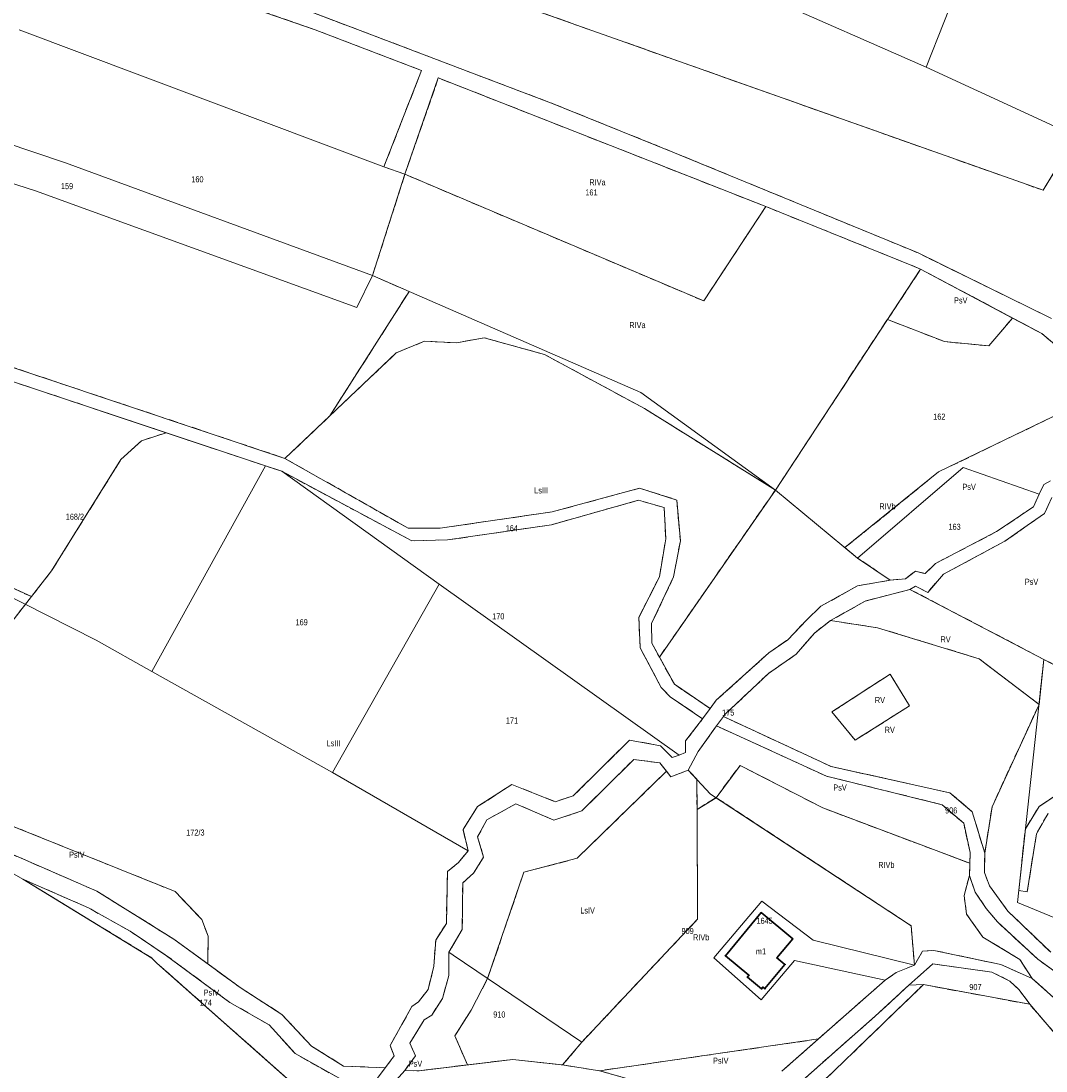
# Model space of a CAD drawing. Header units: metres. Extents: x 7496145 to 7500200, y 5498500 to 5502080.
# Tile 97 of 202: x 7496579 to 7496833, y 5501022 to 5501282. Entities that reach past the tile are written whole.
import ezdxf
from ezdxf.enums import TextEntityAlignment as Align

# ---------------------------------------------------------------- set-up
doc = ezdxf.new("R2010")
doc.units = ezdxf.units.M
doc.header["$MEASUREMENT"] = 0
for name, pattern in [('2.25_0.75', [3, 2.25, -0.75]), ('219-1000', [0]), ('egug-1000', [0])]:
    doc.linetypes.add(name, pattern=pattern)
doc.layers.get('0').update_dxf_attribs({"color": 2, "linetype": 'CONTINUOUS', "lineweight": 5})
for name, color, linetype in [('209-oznaczenie konturu klasyfikacyjnego', 7, 'CONTINUOUS'), ('211-numer działki ewidencyjnej', 7, 'CONTINUOUS'), ('217-kontur klasyfikacyjny', 7, 'CONTINUOUS'), ('218-kontur użytku gruntowego', 7, 'CONTINUOUS'), ('219-działka ewidencyjna', 7, 'CONTINUOUS'), ('312-budynek ewidencyjny', 7, 'CONTINUOUS'), ('312-oznaczenie budynku ewidencyjnego', 7, 'CONTINUOUS'), ('312-oznaczenie budynku ewidencyjnego-Atr117', 7, 'CONTINUOUS'), ('Punkt budynku', 7, 'CONTINUOUS')]:
    doc.layers.add(name, color=color, linetype=linetype)
doc.styles.get("Standard").update_dxf_attribs({"font": 'Working1250', "width": 0.75})

# ---------------------------------------------------------------- blocks, each defined once
blk = doc.blocks.new('PUNKTBUD')
at = {"color": 0}
blk.add_circle((0, 0), 0.09, dxfattribs=at)

msp = doc.modelspace()

# ---------------------------------------------------------------- linework, layer by layer
at = {"layer": '217-kontur klasyfikacyjny', "color": 3, "linetype": '2.25_0.75', "lineweight": 18, "flags": 128}
for points in [[(7496488.26, 5501361.67), (7496832.02, 5501239.92)], [(7496652.02, 5501279.63), (7496620.2, 5501290.68)], [(7496646, 5501285.94), (7496710.86, 5501261.31)], [(7496678.28, 5501269.53), (7496652.02, 5501279.63)], [(7496668.99, 5501245.73), (7496678.28, 5501269.53)], [(7496682.44, 5501267.72), (7496674.17, 5501243.89)], [(7496763.42, 5501235.9), (7496682.44, 5501267.72)], [(7496710.86, 5501261.31), (7496740.41, 5501249.39)], [(7496832.02, 5501239.92), (7496840.06, 5501253.33)], [(7496740.41, 5501249.39), (7496801.14, 5501224.41)], [(7496674.17, 5501243.89), (7496668.99, 5501245.73)], [(7496666.18, 5501218.83), (7496674.17, 5501243.89)], [(7496748.07, 5501212.56), (7496674.17, 5501243.89)], [(7496763.42, 5501235.9), (7496748.07, 5501212.56)], [(7496799.56, 5501221.34), (7496763.42, 5501235.9)], [(7496801.14, 5501224.41), (7496834.04, 5501208.22)], [(7496793.5, 5501207.92), (7496801.72, 5501220.43)], [(7496801.72, 5501220.43), (7496799.56, 5501221.34)], [(7496824.44, 5501208.33), (7496801.72, 5501220.43)], [(7496675.23, 5501214.88), (7496666.18, 5501218.83)], [(7496655.62, 5501184.14), (7496675.23, 5501214.88)], [(7496765.79, 5501165.77), (7496793.5, 5501207.92)], [(7496807.63, 5501202.49), (7496793.5, 5501207.92)], [(7496824.44, 5501208.33), (7496818.58, 5501201.43)], [(7496831.69, 5501204.47), (7496824.44, 5501208.33)], [(7496693.8, 5501203.43), (7496686.94, 5501202.18)], [(7496708.71, 5501199.29), (7496693.8, 5501203.43)], [(7496843.88, 5501194.16), (7496831.69, 5501204.47)], [(7496679.01, 5501202.59), (7496672.05, 5501199.72)], [(7496686.94, 5501202.18), (7496679.01, 5501202.59)], [(7496818.58, 5501201.43), (7496807.63, 5501202.49)], [(7496582.6, 5501190.81), (7496557.88, 5501198.94)], [(7496564.64, 5501200.32), (7496644.51, 5501173.61)], [(7496672.05, 5501199.72), (7496655.62, 5501184.14)], [(7496733.43, 5501185.94), (7496708.71, 5501199.29)], [(7496615.15, 5501179.95), (7496582.6, 5501190.81)], [(7496765.79, 5501165.77), (7496733.43, 5501185.94)], [(7496806.17, 5501170.26), (7496839.09, 5501186.16)], [(7496644.51, 5501173.61), (7496655.62, 5501184.14)], [(7496603.93, 5501173.31), (7496609.01, 5501177.97)], [(7496609.01, 5501177.97), (7496615.15, 5501179.95)], [(7496639.74, 5501171.74), (7496615.15, 5501179.95)], [(7496586.8, 5501145.79), (7496603.93, 5501173.31)], [(7496644.51, 5501173.61), (7496674.95, 5501156.33)], [(7496643.72, 5501170.41), (7496639.74, 5501171.74)], [(7496675.89, 5501153.19), (7496643.72, 5501170.41)], [(7496783.01, 5501151.54), (7496806.17, 5501170.26)], [(7496831.05, 5501164.74), (7496832.19, 5501167.14)], [(7496832.19, 5501167.14), (7496833.81, 5501168.05)], [(7496710.57, 5501160.37), (7496732.21, 5501166.24)], [(7496732.21, 5501166.24), (7496741.43, 5501163.31)], [(7496737.13, 5501124.45), (7496765.79, 5501165.77)], [(7496829.59, 5501161.66), (7496831.05, 5501164.74)], [(7496731.93, 5501163.24), (7496710.43, 5501157.21)], [(7496738.28, 5501161.47), (7496731.93, 5501163.24)], [(7496741.43, 5501163.31), (7496742.29, 5501153.23)], [(7496834.18, 5501163.96), (7496832.31, 5501159.94)], [(7496682.93, 5501156.35), (7496710.57, 5501160.37)], [(7496738.7, 5501153.67), (7496738.28, 5501161.47)], [(7496820.51, 5501155.49), (7496829.59, 5501161.66)], [(7496832.31, 5501159.94), (7496828.09, 5501157.02)], [(7496541.84, 5501157.67), (7496581.82, 5501139.42)], [(7496710.43, 5501157.21), (7496684.73, 5501153.43)], [(7496828.09, 5501157.02), (7496822.56, 5501153.12)], [(7496674.95, 5501156.33), (7496682.93, 5501156.35)], [(7496805.41, 5501147.63), (7496820.51, 5501155.49)], [(7496684.73, 5501153.43), (7496675.89, 5501153.19)], [(7496737.1, 5501144.32), (7496738.7, 5501153.67)], [(7496742.29, 5501153.23), (7496740.62, 5501144.28)], [(7496786.14, 5501148.95), (7496783.01, 5501151.54)], [(7496822.56, 5501153.12), (7496807.38, 5501144.98)], [(7496794.21, 5501143.48), (7496786.14, 5501148.95)], [(7496802.86, 5501145.1), (7496805.41, 5501147.63)], [(7496581.82, 5501139.42), (7496586.8, 5501145.79)], [(7496732.02, 5501134.29), (7496737.1, 5501144.32)], [(7496740.62, 5501144.28), (7496735.17, 5501132.73)], [(7496794.21, 5501143.48), (7496797.95, 5501143.84)], [(7496797.95, 5501143.84), (7496800.41, 5501145.74)], [(7496800.41, 5501145.74), (7496802.86, 5501145.1)], [(7496807.38, 5501144.98), (7496803.46, 5501140.45)], [(7496777.03, 5501137.02), (7496786.13, 5501142.09)], [(7496786.13, 5501142.09), (7496794.21, 5501143.48)], [(7496799.07, 5501141.21), (7496788.02, 5501138.31)], [(7496800.44, 5501142.02), (7496799.07, 5501141.21)], [(7496799.07, 5501141.21), (7496832.21, 5501123.9)], [(7496803.46, 5501140.45), (7496800.44, 5501142.02)], [(7496576.95, 5501133.2), (7496581.82, 5501139.42)], [(7496773.45, 5501133.61), (7496777.03, 5501137.02)], [(7496788.02, 5501138.31), (7496779.44, 5501133.5)], [(7496732.34, 5501126.73), (7496732.02, 5501134.29)], [(7496768.86, 5501128.76), (7496773.45, 5501133.61)], [(7496779.44, 5501133.5), (7496775.43, 5501130.4)], [(7496791.04, 5501131.72), (7496779.44, 5501133.5)], [(7496735.17, 5501132.73), (7496735.22, 5501127.93)], [(7496816.15, 5501124.07), (7496791.04, 5501131.72)], [(7496764.21, 5501125.55), (7496768.86, 5501128.76)], [(7496775.43, 5501130.4), (7496770.93, 5501125.19)], [(7496737.52, 5501116.97), (7496732.34, 5501126.73)], [(7496735.22, 5501127.93), (7496737.13, 5501124.45)], [(7496751.18, 5501113.77), (7496764.21, 5501125.55)], [(7496737.13, 5501124.45), (7496740.83, 5501117.73)], [(7496770.93, 5501125.19), (7496764.12, 5501120.42)], [(7496830.99, 5501112.74), (7496816.15, 5501124.07)], [(7496832.21, 5501123.9), (7496830.99, 5501112.74)], [(7496832.21, 5501123.9), (7496842.17, 5501118.7)], [(7496764.12, 5501120.42), (7496753.4, 5501110.34)], [(7496740.83, 5501117.73), (7496749.69, 5501111.71)], [(7496794.18, 5501120.27), (7496779.79, 5501110.88)], [(7496799, 5501112.41), (7496794.18, 5501120.27)], [(7496739.74, 5501114.66), (7496737.52, 5501116.97)], [(7496747.81, 5501109.2), (7496739.74, 5501114.66)], [(7496749.69, 5501111.71), (7496751.18, 5501113.77)], [(7496830.99, 5501112.74), (7496819.37, 5501087.45)], [(7496753.4, 5501110.34), (7496752.96, 5501109.74)], [(7496779.79, 5501110.88), (7496785.52, 5501103.91)], [(7496785.52, 5501103.91), (7496799, 5501112.41)], [(7496743.56, 5501103.72), (7496747.81, 5501109.2)], [(7496751.27, 5501107.44), (7496746.69, 5501101.08)], [(7496778.46, 5501095), (7496751.27, 5501107.44)], [(7496752.96, 5501109.74), (7496779.56, 5501097.41)], [(7496715.81, 5501090.12), (7496729.75, 5501103.94)], [(7496729.75, 5501103.94), (7496737.4, 5501102.51)], [(7496737.4, 5501102.51), (7496740.26, 5501099.61)], [(7496743.57, 5501100.84), (7496743.56, 5501103.72)], [(7496740.26, 5501099.61), (7496742.02, 5501100.18)], [(7496742.02, 5501100.18), (7496743.57, 5501100.84)], [(7496746.69, 5501101.08), (7496744.26, 5501096.51)], [(7496730.77, 5501099.15), (7496723.71, 5501092.14)], [(7496737.2, 5501098.29), (7496730.77, 5501099.15)], [(7496738.85, 5501096.21), (7496737.2, 5501098.29)], [(7496751.13, 5501089.69), (7496757.07, 5501097.68)], [(7496757.07, 5501097.68), (7496777.5, 5501087.16)], [(7496779.56, 5501097.41), (7496808.96, 5501090.9)], [(7496716.76, 5501074.69), (7496738.85, 5501096.21)], [(7496739.94, 5501094.85), (7496738.85, 5501096.21)], [(7496744.26, 5501096.51), (7496739.94, 5501094.85)], [(7496746.33, 5501094.29), (7496744.26, 5501096.51)], [(7496807.05, 5501087.95), (7496778.46, 5501095)], [(7496692.15, 5501087.47), (7496700.61, 5501092.96)], [(7496700.61, 5501092.96), (7496711.36, 5501088.7)], [(7496723.71, 5501092.14), (7496717.94, 5501086.41)], [(7496746.44, 5501086.8), (7496746.33, 5501094.29)], [(7496711.36, 5501088.7), (7496715.81, 5501090.12)], [(7496746.44, 5501086.8), (7496751.13, 5501089.69)], [(7496751.13, 5501089.69), (7496799.34, 5501058.03)], [(7496808.96, 5501090.9), (7496814.5, 5501086.2)], [(7496830.99, 5501087.47), (7496836.63, 5501091.24)], [(7496688.55, 5501081.85), (7496692.15, 5501087.47)], [(7496701.58, 5501088.2), (7496694.47, 5501084.17)], [(7496711.02, 5501084.1), (7496701.58, 5501088.2)], [(7496746.55, 5501059.61), (7496746.44, 5501086.8)], [(7496777.5, 5501087.16), (7496813.89, 5501073.45)], [(7496812.37, 5501083.35), (7496807.05, 5501087.95)], [(7496819.37, 5501087.45), (7496817.56, 5501075.94)], [(7496827.63, 5501082.01), (7496830.99, 5501087.47)], [(7496694.47, 5501084.17), (7496692.15, 5501080.01)], [(7496717.94, 5501086.41), (7496711.02, 5501084.1)], [(7496814.5, 5501086.2), (7496817.56, 5501075.94)], [(7496833.25, 5501085.79), (7496830.35, 5501080.78)], [(7496617.36, 5501066.46), (7496574.44, 5501083.75)], [(7496689.81, 5501076.56), (7496688.55, 5501081.85)], [(7496814, 5501076.11), (7496812.37, 5501083.35)], [(7496825.97, 5501066.77), (7496827.63, 5501082.01)], [(7496692.15, 5501080.01), (7496693.65, 5501074.99)], [(7496830.35, 5501080.78), (7496828.08, 5501066.39)], [(7496570.68, 5501078.46), (7496598, 5501066.56)], [(7496687.42, 5501073.65), (7496689.81, 5501076.56)], [(7496684.69, 5501071.43), (7496687.42, 5501073.65)], [(7496693.65, 5501074.99), (7496691.16, 5501070.99)], [(7496703.6, 5501071.26), (7496716.76, 5501074.69)], [(7496813.89, 5501073.45), (7496814, 5501076.11)], [(7496817.56, 5501075.94), (7496817.52, 5501071.22)], [(7496684.43, 5501058.6), (7496684.69, 5501071.43)], [(7496691.16, 5501070.99), (7496688.48, 5501068.6)], [(7496694.64, 5501044.93), (7496703.6, 5501071.26)], [(7496813.77, 5501070.41), (7496813.89, 5501073.45)], [(7496817.52, 5501071.22), (7496818.73, 5501067.89)], [(7496579.69, 5501069.55), (7496586.62, 5501065.31)], [(7496595.94, 5501062.44), (7496579.69, 5501069.55)], [(7496688.48, 5501068.6), (7496688.37, 5501057.06)], [(7496812.48, 5501065.53), (7496813.77, 5501070.41)], [(7496815.2, 5501066.32), (7496813.77, 5501070.41)], [(7496598, 5501066.56), (7496617.03, 5501054.7)], [(7496623.96, 5501059.52), (7496617.36, 5501066.46)], [(7496817.92, 5501062.3), (7496815.2, 5501066.32)], [(7496818.73, 5501067.89), (7496823.3, 5501061.59)], [(7496828.08, 5501066.39), (7496825.97, 5501066.77)], [(7496586.62, 5501065.31), (7496611.59, 5501050.02)], [(7496813.05, 5501060.9), (7496812.48, 5501065.53)], [(7496606.2, 5501056.65), (7496595.94, 5501062.44)], [(7496817.13, 5501055.22), (7496813.05, 5501060.9)], [(7496820.69, 5501058.94), (7496817.92, 5501062.3)], [(7496823.3, 5501061.59), (7496833.91, 5501051.45)], [(7496625.51, 5501055.42), (7496623.96, 5501059.52)], [(7496681.81, 5501054.42), (7496684.43, 5501058.6)], [(7496717.9, 5501029.21), (7496746.55, 5501059.61)], [(7496799.34, 5501058.03), (7496800.16, 5501048.25)], [(7496830.7, 5501049.74), (7496820.69, 5501058.94)], [(7496614.9, 5501050.83), (7496606.2, 5501056.65)], [(7496625.42, 5501048.57), (7496625.51, 5501055.42)], [(7496688.37, 5501057.06), (7496685, 5501051.46)], [(7496617.03, 5501054.7), (7496625.42, 5501048.57)], [(7496681.3, 5501047.98), (7496681.81, 5501054.42)], [(7496826.24, 5501049.66), (7496817.13, 5501055.22)], [(7496630.92, 5501039.04), (7496614.9, 5501050.83)], [(7496685, 5501051.46), (7496685.05, 5501045.73)], [(7496800.16, 5501048.25), (7496802.2, 5501051.7)], [(7496802.2, 5501051.7), (7496804.97, 5501051.92)], [(7496804.97, 5501051.92), (7496810.11, 5501050.84)], [(7496810.11, 5501050.84), (7496821.56, 5501048.41)], [(7496611.59, 5501050.02), (7496612.86, 5501048.77)], [(7496612.86, 5501048.77), (7496648.66, 5501017.03)], [(7496625.42, 5501048.57), (7496633.43, 5501042.71)], [(7496679.94, 5501042.24), (7496681.3, 5501047.98)], [(7496795.65, 5501046.45), (7496800.16, 5501048.25)], [(7496804.74, 5501048.59), (7496798.83, 5501043.33)], [(7496819.34, 5501046.57), (7496804.74, 5501048.59)], [(7496821.56, 5501048.41), (7496829.33, 5501044.94)], [(7496829.33, 5501044.94), (7496826.24, 5501049.66)], [(7496840.93, 5501042.35), (7496830.7, 5501049.74)], [(7496685.05, 5501045.73), (7496683.49, 5501040.05)], [(7496792.92, 5501044.53), (7496795.65, 5501046.45)], [(7496823.77, 5501044.33), (7496819.34, 5501046.57)], [(7496633.43, 5501042.71), (7496643.73, 5501036.1)], [(7496690.54, 5501037.12), (7496694.64, 5501044.93)], [(7496758.39, 5501000.95), (7496802.39, 5501043.44)], [(7496776.44, 5501030), (7496792.92, 5501044.53)], [(7496798.83, 5501043.33), (7496790.5, 5501035.65)], [(7496802.39, 5501043.44), (7496817.57, 5501040.64)], [(7496826.1, 5501042.19), (7496823.77, 5501044.33)], [(7496829.33, 5501044.94), (7496839.87, 5501035.6)], [(7496677.53, 5501039.21), (7496679.94, 5501042.24)], [(7496683.49, 5501040.05), (7496680.82, 5501035.92)], [(7496817.57, 5501040.64), (7496828.68, 5501038.59)], [(7496828.68, 5501038.59), (7496826.1, 5501042.19)], [(7496640.61, 5501033.49), (7496630.92, 5501039.04)], [(7496670.53, 5501028.39), (7496675.91, 5501038.01)], [(7496675.91, 5501038.01), (7496677.53, 5501039.21)], [(7496836.33, 5501029.71), (7496828.68, 5501038.59)], [(7496643.73, 5501036.1), (7496651.1, 5501028.22)], [(7496678.92, 5501034.77), (7496675.38, 5501028.97)], [(7496680.82, 5501035.92), (7496678.92, 5501034.77)], [(7496686.53, 5501030.76), (7496690.54, 5501037.12)], [(7496790.5, 5501035.65), (7496770.45, 5501017.95)], [(7496647, 5501026.38), (7496640.61, 5501033.49)], [(7496689.66, 5501023.6), (7496686.53, 5501030.76)], [(7496776.44, 5501030), (7496722.32, 5501022.15)], [(7496767.4, 5501022.02), (7496776.44, 5501030)], [(7496651.1, 5501028.22), (7496659, 5501023.32)], [(7496671.52, 5501025.81), (7496670.53, 5501028.39)], [(7496675.38, 5501028.97), (7496676.76, 5501025.85)], [(7496713.18, 5501023.57), (7496717.9, 5501029.21)], [(7496658.06, 5501020.19), (7496647, 5501026.38)], [(7496669.31, 5501022.86), (7496671.52, 5501025.81)], [(7496676.76, 5501025.85), (7496674.14, 5501022.17)], [(7496689.66, 5501023.6), (7496700.87, 5501024.95)], [(7496700.87, 5501024.95), (7496713.18, 5501023.57)], [(7496659, 5501023.32), (7496669.31, 5501022.86)], [(7496674.14, 5501022.17), (7496677.74, 5501022.16)], [(7496677.74, 5501022.16), (7496689.66, 5501023.6)], [(7496713.18, 5501023.57), (7496722.32, 5501022.15)], [(7496722.32, 5501022.15), (7496742.57, 5501016.42)]]:
    msp.add_lwpolyline(points, dxfattribs=at)
at = {"layer": '218-kontur użytku gruntowego', "color": 3, "linetype": 'egug-1000', "lineweight": 18, "flags": 128}
for points in [[(7496488.26, 5501361.67), (7496832.02, 5501239.92)], [(7496652.02, 5501279.63), (7496620.2, 5501290.68)], [(7496710.86, 5501261.31), (7496646, 5501285.94)], [(7496678.28, 5501269.53), (7496652.02, 5501279.63)], [(7496668.99, 5501245.73), (7496678.28, 5501269.53)], [(7496682.44, 5501267.72), (7496674.17, 5501243.89)], [(7496763.42, 5501235.9), (7496682.44, 5501267.72)], [(7496740.41, 5501249.39), (7496710.86, 5501261.31)], [(7496832.02, 5501239.92), (7496840.06, 5501253.33)], [(7496801.14, 5501224.41), (7496740.41, 5501249.39)], [(7496674.17, 5501243.89), (7496668.99, 5501245.73)], [(7496674.17, 5501243.89), (7496666.18, 5501218.83)], [(7496674.17, 5501243.89), (7496748.07, 5501212.56)], [(7496748.07, 5501212.56), (7496763.42, 5501235.9)], [(7496799.56, 5501221.34), (7496763.42, 5501235.9)], [(7496834.04, 5501208.22), (7496801.14, 5501224.41)], [(7496801.72, 5501220.43), (7496793.5, 5501207.92)], [(7496801.72, 5501220.43), (7496799.56, 5501221.34)], [(7496824.44, 5501208.33), (7496801.72, 5501220.43)], [(7496666.18, 5501218.83), (7496675.23, 5501214.88)], [(7496675.23, 5501214.88), (7496655.62, 5501184.14)], [(7496793.5, 5501207.92), (7496765.79, 5501165.77)], [(7496793.5, 5501207.92), (7496807.63, 5501202.49)], [(7496818.58, 5501201.43), (7496824.44, 5501208.33)], [(7496831.69, 5501204.47), (7496824.44, 5501208.33)], [(7496693.8, 5501203.43), (7496686.94, 5501202.18)], [(7496708.71, 5501199.29), (7496693.8, 5501203.43)], [(7496843.88, 5501194.16), (7496831.69, 5501204.47)], [(7496679.01, 5501202.59), (7496672.05, 5501199.72)], [(7496686.94, 5501202.18), (7496679.01, 5501202.59)], [(7496807.63, 5501202.49), (7496818.58, 5501201.43)], [(7496557.88, 5501198.94), (7496582.6, 5501190.81)], [(7496564.64, 5501200.32), (7496644.51, 5501173.61)], [(7496672.05, 5501199.72), (7496655.62, 5501184.14)], [(7496733.43, 5501185.94), (7496708.71, 5501199.29)], [(7496582.6, 5501190.81), (7496615.15, 5501179.95)], [(7496765.79, 5501165.77), (7496733.43, 5501185.94)], [(7496839.09, 5501186.16), (7496806.17, 5501170.26)], [(7496655.62, 5501184.14), (7496644.51, 5501173.61)], [(7496609.01, 5501177.97), (7496603.93, 5501173.31)], [(7496615.15, 5501179.95), (7496609.01, 5501177.97)], [(7496639.74, 5501171.74), (7496615.15, 5501179.95)], [(7496603.93, 5501173.31), (7496586.8, 5501145.79)], [(7496644.51, 5501173.61), (7496674.95, 5501156.33)], [(7496643.72, 5501170.41), (7496639.74, 5501171.74)], [(7496675.89, 5501153.19), (7496643.72, 5501170.41)], [(7496806.17, 5501170.26), (7496783.01, 5501151.54)], [(7496831.05, 5501164.74), (7496832.19, 5501167.14)], [(7496832.19, 5501167.14), (7496833.81, 5501168.05)], [(7496710.57, 5501160.37), (7496732.21, 5501166.24)], [(7496732.21, 5501166.24), (7496741.43, 5501163.31)], [(7496765.79, 5501165.77), (7496737.13, 5501124.45)], [(7496829.59, 5501161.66), (7496831.05, 5501164.74)], [(7496731.93, 5501163.24), (7496710.43, 5501157.21)], [(7496738.28, 5501161.47), (7496731.93, 5501163.24)], [(7496741.43, 5501163.31), (7496742.29, 5501153.23)], [(7496832.31, 5501159.94), (7496834.18, 5501163.96)], [(7496682.93, 5501156.35), (7496710.57, 5501160.37)], [(7496738.7, 5501153.67), (7496738.28, 5501161.47)], [(7496820.51, 5501155.49), (7496829.59, 5501161.66)], [(7496828.09, 5501157.02), (7496832.31, 5501159.94)], [(7496541.84, 5501157.67), (7496581.82, 5501139.42)], [(7496710.43, 5501157.21), (7496684.73, 5501153.43)], [(7496822.56, 5501153.12), (7496828.09, 5501157.02)], [(7496674.95, 5501156.33), (7496682.93, 5501156.35)], [(7496805.41, 5501147.63), (7496820.51, 5501155.49)], [(7496684.73, 5501153.43), (7496675.89, 5501153.19)], [(7496737.1, 5501144.32), (7496738.7, 5501153.67)], [(7496742.29, 5501153.23), (7496740.62, 5501144.28)], [(7496783.01, 5501151.54), (7496786.14, 5501148.95)], [(7496807.38, 5501144.98), (7496822.56, 5501153.12)], [(7496786.14, 5501148.95), (7496794.21, 5501143.48)], [(7496802.86, 5501145.1), (7496805.41, 5501147.63)], [(7496586.8, 5501145.79), (7496581.82, 5501139.42)], [(7496732.02, 5501134.29), (7496737.1, 5501144.32)], [(7496740.62, 5501144.28), (7496735.17, 5501132.73)], [(7496794.21, 5501143.48), (7496797.95, 5501143.84)], [(7496797.95, 5501143.84), (7496800.41, 5501145.74)], [(7496800.41, 5501145.74), (7496802.86, 5501145.1)], [(7496803.46, 5501140.45), (7496807.38, 5501144.98)], [(7496777.03, 5501137.02), (7496786.13, 5501142.09)], [(7496786.13, 5501142.09), (7496794.21, 5501143.48)], [(7496788.02, 5501138.31), (7496799.07, 5501141.21)], [(7496799.07, 5501141.21), (7496800.44, 5501142.02)], [(7496832.21, 5501123.9), (7496799.07, 5501141.21)], [(7496800.44, 5501142.02), (7496803.46, 5501140.45)], [(7496581.82, 5501139.42), (7496576.95, 5501133.2)], [(7496773.45, 5501133.61), (7496777.03, 5501137.02)], [(7496779.44, 5501133.5), (7496788.02, 5501138.31)], [(7496732.34, 5501126.73), (7496732.02, 5501134.29)], [(7496768.86, 5501128.76), (7496773.45, 5501133.61)], [(7496775.43, 5501130.4), (7496779.44, 5501133.5)], [(7496791.04, 5501131.72), (7496779.44, 5501133.5)], [(7496735.17, 5501132.73), (7496735.22, 5501127.93)], [(7496816.15, 5501124.07), (7496791.04, 5501131.72)], [(7496764.21, 5501125.55), (7496768.86, 5501128.76)], [(7496770.93, 5501125.19), (7496775.43, 5501130.4)], [(7496737.52, 5501116.97), (7496732.34, 5501126.73)], [(7496735.22, 5501127.93), (7496737.13, 5501124.45)], [(7496751.18, 5501113.77), (7496764.21, 5501125.55)], [(7496737.13, 5501124.45), (7496740.83, 5501117.73)], [(7496764.12, 5501120.42), (7496770.93, 5501125.19)], [(7496830.99, 5501112.74), (7496816.15, 5501124.07)], [(7496830.99, 5501112.74), (7496832.21, 5501123.9)], [(7496832.21, 5501123.9), (7496842.17, 5501118.7)], [(7496753.4, 5501110.34), (7496764.12, 5501120.42)], [(7496740.83, 5501117.73), (7496749.69, 5501111.71)], [(7496794.18, 5501120.27), (7496779.79, 5501110.88)], [(7496799, 5501112.41), (7496794.18, 5501120.27)], [(7496739.74, 5501114.66), (7496737.52, 5501116.97)], [(7496747.81, 5501109.2), (7496739.74, 5501114.66)], [(7496749.69, 5501111.71), (7496751.18, 5501113.77)], [(7496819.37, 5501087.45), (7496830.99, 5501112.74)], [(7496747.81, 5501109.2), (7496749.69, 5501111.71)], [(7496752.96, 5501109.74), (7496753.4, 5501110.34)], [(7496779.79, 5501110.88), (7496785.52, 5501103.91)], [(7496785.52, 5501103.91), (7496799, 5501112.41)], [(7496743.56, 5501103.72), (7496747.81, 5501109.2)], [(7496751.27, 5501107.44), (7496746.69, 5501101.08)], [(7496751.27, 5501107.44), (7496752.96, 5501109.74)], [(7496778.46, 5501095), (7496751.27, 5501107.44)], [(7496752.96, 5501109.74), (7496779.56, 5501097.41)], [(7496715.81, 5501090.12), (7496729.75, 5501103.94)], [(7496729.75, 5501103.94), (7496737.4, 5501102.51)], [(7496737.4, 5501102.51), (7496740.26, 5501099.61)], [(7496743.57, 5501100.84), (7496743.56, 5501103.72)], [(7496740.26, 5501099.61), (7496742.02, 5501100.18)], [(7496742.02, 5501100.18), (7496743.57, 5501100.84)], [(7496746.69, 5501101.08), (7496744.26, 5501096.51)], [(7496730.77, 5501099.15), (7496723.71, 5501092.14)], [(7496737.2, 5501098.29), (7496730.77, 5501099.15)], [(7496738.85, 5501096.21), (7496737.2, 5501098.29)], [(7496751.13, 5501089.69), (7496757.07, 5501097.68)], [(7496757.07, 5501097.68), (7496777.5, 5501087.16)], [(7496779.56, 5501097.41), (7496808.96, 5501090.9)], [(7496716.76, 5501074.69), (7496738.85, 5501096.21)], [(7496739.94, 5501094.85), (7496738.85, 5501096.21)], [(7496744.26, 5501096.51), (7496739.94, 5501094.85)], [(7496744.26, 5501096.51), (7496746.33, 5501094.29)], [(7496807.05, 5501087.95), (7496778.46, 5501095)], [(7496692.15, 5501087.47), (7496700.61, 5501092.96)], [(7496700.61, 5501092.96), (7496711.36, 5501088.7)], [(7496723.71, 5501092.14), (7496717.94, 5501086.41)], [(7496746.33, 5501094.29), (7496746.44, 5501086.8)], [(7496711.36, 5501088.7), (7496715.81, 5501090.12)], [(7496746.44, 5501086.8), (7496751.13, 5501089.69)], [(7496751.13, 5501089.69), (7496799.34, 5501058.03)], [(7496808.96, 5501090.9), (7496814.5, 5501086.2)], [(7496836.63, 5501091.24), (7496830.99, 5501087.47)], [(7496688.55, 5501081.85), (7496692.15, 5501087.47)], [(7496701.58, 5501088.2), (7496694.47, 5501084.17)], [(7496711.02, 5501084.1), (7496701.58, 5501088.2)], [(7496746.55, 5501059.61), (7496746.44, 5501086.8)], [(7496777.5, 5501087.16), (7496813.89, 5501073.45)], [(7496812.37, 5501083.35), (7496807.05, 5501087.95)], [(7496817.56, 5501075.94), (7496819.37, 5501087.45)], [(7496830.99, 5501087.47), (7496827.63, 5501082.01)], [(7496694.47, 5501084.17), (7496692.15, 5501080.01)], [(7496717.94, 5501086.41), (7496711.02, 5501084.1)], [(7496814.5, 5501086.2), (7496817.56, 5501075.94)], [(7496830.35, 5501080.78), (7496833.25, 5501085.79)], [(7496617.36, 5501066.46), (7496574.44, 5501083.75)], [(7496689.81, 5501076.56), (7496688.55, 5501081.85)], [(7496814, 5501076.11), (7496812.37, 5501083.35)], [(7496827.63, 5501082.01), (7496825.97, 5501066.77)], [(7496692.15, 5501080.01), (7496693.65, 5501074.99)], [(7496828.08, 5501066.39), (7496830.35, 5501080.78)], [(7496598, 5501066.56), (7496570.68, 5501078.46)], [(7496687.42, 5501073.65), (7496689.81, 5501076.56)], [(7496569.2, 5501075.51), (7496579.69, 5501069.55)], [(7496684.69, 5501071.43), (7496687.42, 5501073.65)], [(7496693.65, 5501074.99), (7496691.16, 5501070.99)], [(7496703.6, 5501071.26), (7496716.76, 5501074.69)], [(7496813.89, 5501073.45), (7496814, 5501076.11)], [(7496817.56, 5501075.94), (7496817.52, 5501071.22)], [(7496684.43, 5501058.6), (7496684.69, 5501071.43)], [(7496691.16, 5501070.99), (7496688.48, 5501068.6)], [(7496694.64, 5501044.93), (7496703.6, 5501071.26)], [(7496813.77, 5501070.41), (7496813.89, 5501073.45)], [(7496817.52, 5501071.22), (7496818.73, 5501067.89)], [(7496579.69, 5501069.55), (7496586.62, 5501065.31)], [(7496595.94, 5501062.44), (7496579.69, 5501069.55)], [(7496688.48, 5501068.6), (7496688.37, 5501057.06)], [(7496813.77, 5501070.41), (7496812.48, 5501065.53)], [(7496815.2, 5501066.32), (7496813.77, 5501070.41)], [(7496617.03, 5501054.7), (7496598, 5501066.56)], [(7496623.96, 5501059.52), (7496617.36, 5501066.46)], [(7496817.92, 5501062.3), (7496815.2, 5501066.32)], [(7496818.73, 5501067.89), (7496823.3, 5501061.59)], [(7496825.97, 5501066.77), (7496828.08, 5501066.39)], [(7496586.62, 5501065.31), (7496611.59, 5501050.02)], [(7496750.56, 5501050.07), (7496762.46, 5501064.07)], [(7496762.46, 5501064.07), (7496775.12, 5501054.43)], [(7496812.48, 5501065.53), (7496813.05, 5501060.9)], [(7496606.2, 5501056.65), (7496595.94, 5501062.44)], [(7496813.05, 5501060.9), (7496817.13, 5501055.22)], [(7496820.69, 5501058.94), (7496817.92, 5501062.3)], [(7496823.3, 5501061.59), (7496833.91, 5501051.45)], [(7496625.51, 5501055.42), (7496623.96, 5501059.52)], [(7496681.81, 5501054.42), (7496684.43, 5501058.6)], [(7496717.9, 5501029.21), (7496746.55, 5501059.61)], [(7496799.34, 5501058.03), (7496800.16, 5501048.25)], [(7496830.7, 5501049.74), (7496820.69, 5501058.94)], [(7496614.9, 5501050.83), (7496606.2, 5501056.65)], [(7496625.42, 5501048.57), (7496625.51, 5501055.42)], [(7496688.37, 5501057.06), (7496685, 5501051.46)], [(7496625.42, 5501048.57), (7496617.03, 5501054.7)], [(7496681.3, 5501047.98), (7496681.81, 5501054.42)], [(7496775.12, 5501054.43), (7496800.16, 5501048.25)], [(7496817.13, 5501055.22), (7496826.24, 5501049.66)], [(7496630.92, 5501039.04), (7496614.9, 5501050.83)], [(7496685, 5501051.46), (7496685.05, 5501045.73)], [(7496800.16, 5501048.25), (7496802.2, 5501051.7)], [(7496802.2, 5501051.7), (7496804.97, 5501051.92)], [(7496804.97, 5501051.92), (7496810.11, 5501050.84)], [(7496810.11, 5501050.84), (7496821.56, 5501048.41)], [(7496611.59, 5501050.02), (7496612.86, 5501048.77)], [(7496612.86, 5501048.77), (7496648.66, 5501017.03)], [(7496633.43, 5501042.71), (7496625.42, 5501048.57)], [(7496679.94, 5501042.24), (7496681.3, 5501047.98)], [(7496762.24, 5501039.68), (7496750.56, 5501050.07)], [(7496770.51, 5501049.4), (7496762.24, 5501039.68)], [(7496792.92, 5501044.53), (7496770.51, 5501049.4)], [(7496795.65, 5501046.45), (7496800.16, 5501048.25)], [(7496804.74, 5501048.59), (7496798.83, 5501043.33)], [(7496819.34, 5501046.57), (7496804.74, 5501048.59)], [(7496821.56, 5501048.41), (7496829.33, 5501044.94)], [(7496826.24, 5501049.66), (7496829.33, 5501044.94)], [(7496840.93, 5501042.35), (7496830.7, 5501049.74)], [(7496685.05, 5501045.73), (7496683.49, 5501040.05)], [(7496792.92, 5501044.53), (7496795.65, 5501046.45)], [(7496823.77, 5501044.33), (7496819.34, 5501046.57)], [(7496643.73, 5501036.1), (7496633.43, 5501042.71)], [(7496690.54, 5501037.12), (7496694.64, 5501044.93)], [(7496802.39, 5501043.44), (7496758.39, 5501000.95)], [(7496776.44, 5501030), (7496792.92, 5501044.53)], [(7496798.83, 5501043.33), (7496790.5, 5501035.65)], [(7496817.57, 5501040.64), (7496802.39, 5501043.44)], [(7496826.1, 5501042.19), (7496823.77, 5501044.33)], [(7496829.33, 5501044.94), (7496839.87, 5501035.6)], [(7496677.53, 5501039.21), (7496679.94, 5501042.24)], [(7496683.49, 5501040.05), (7496680.82, 5501035.92)], [(7496828.68, 5501038.59), (7496817.57, 5501040.64)], [(7496828.68, 5501038.59), (7496826.1, 5501042.19)], [(7496640.61, 5501033.49), (7496630.92, 5501039.04)], [(7496670.53, 5501028.39), (7496675.91, 5501038.01)], [(7496675.91, 5501038.01), (7496677.53, 5501039.21)], [(7496836.33, 5501029.71), (7496828.68, 5501038.59)], [(7496651.1, 5501028.22), (7496643.73, 5501036.1)], [(7496678.92, 5501034.77), (7496675.38, 5501028.97)], [(7496680.82, 5501035.92), (7496678.92, 5501034.77)], [(7496686.53, 5501030.76), (7496690.54, 5501037.12)], [(7496790.5, 5501035.65), (7496770.45, 5501017.95)], [(7496647, 5501026.38), (7496640.61, 5501033.49)], [(7496689.66, 5501023.6), (7496686.53, 5501030.76)], [(7496776.44, 5501030), (7496722.32, 5501022.15)], [(7496767.4, 5501022.02), (7496776.44, 5501030)], [(7496659, 5501023.32), (7496651.1, 5501028.22)], [(7496671.52, 5501025.81), (7496670.53, 5501028.39)], [(7496675.38, 5501028.97), (7496676.76, 5501025.85)], [(7496713.18, 5501023.57), (7496717.9, 5501029.21)], [(7496658.06, 5501020.19), (7496647, 5501026.38)], [(7496669.31, 5501022.86), (7496671.52, 5501025.81)], [(7496676.76, 5501025.85), (7496674.14, 5501022.17)], [(7496689.66, 5501023.6), (7496700.87, 5501024.95)], [(7496700.87, 5501024.95), (7496713.18, 5501023.57)], [(7496669.31, 5501022.86), (7496659, 5501023.32)], [(7496667.13, 5501019.96), (7496669.31, 5501022.86)], [(7496672, 5501019.84), (7496674.14, 5501022.17)], [(7496674.14, 5501022.17), (7496677.74, 5501022.16)], [(7496677.74, 5501022.16), (7496689.66, 5501023.6)], [(7496713.18, 5501023.57), (7496722.32, 5501022.15)], [(7496722.32, 5501022.15), (7496742.57, 5501016.42)]]:
    msp.add_lwpolyline(points, dxfattribs=at)
at = {"layer": '219-działka ewidencyjna', "color": 3, "linetype": '219-1000', "lineweight": 18, "flags": 128}
for points in [[(7496803.07, 5501270.34), (7496820.56, 5501314.61)], [(7496620.2, 5501290.68), (7496652.02, 5501279.63)], [(7496763.26, 5501287.97), (7496803.07, 5501270.34)], [(7496646, 5501285.94), (7496710.86, 5501261.31)], [(7496578.79, 5501279.64), (7496668.99, 5501245.73)], [(7496652.02, 5501279.63), (7496678.28, 5501269.53)], [(7496513.79, 5501272.46), (7496590.24, 5501246.75)], [(7496668.99, 5501245.73), (7496678.28, 5501269.53)], [(7496803.07, 5501270.34), (7496840.06, 5501253.33)], [(7496682.44, 5501267.72), (7496674.17, 5501243.89)], [(7496682.44, 5501267.72), (7496763.42, 5501235.9)], [(7496512.05, 5501262.55), (7496582.81, 5501239.82)], [(7496710.86, 5501261.31), (7496740.41, 5501249.39)], [(7496740.41, 5501249.39), (7496801.14, 5501224.41)], [(7496590.24, 5501246.75), (7496666.18, 5501218.83)], [(7496668.99, 5501245.73), (7496674.17, 5501243.89)], [(7496674.17, 5501243.89), (7496748.07, 5501212.56)], [(7496582.81, 5501239.82), (7496662.28, 5501210.94)], [(7496748.07, 5501212.56), (7496763.42, 5501235.9)], [(7496799.56, 5501221.34), (7496763.42, 5501235.9)], [(7496834.04, 5501208.22), (7496801.14, 5501224.41)], [(7496765.79, 5501165.77), (7496801.72, 5501220.43)], [(7496799.56, 5501221.34), (7496801.72, 5501220.43)], [(7496801.72, 5501220.43), (7496831.69, 5501204.47)], [(7496662.28, 5501210.94), (7496666.18, 5501218.83)], [(7496666.18, 5501218.83), (7496732.52, 5501189.91)], [(7496843.88, 5501194.16), (7496831.69, 5501204.47)], [(7496557.88, 5501198.94), (7496582.6, 5501190.81)], [(7496564.64, 5501200.32), (7496644.51, 5501173.61)], [(7496582.6, 5501190.81), (7496639.74, 5501171.74)], [(7496765.79, 5501165.77), (7496732.52, 5501189.91)], [(7496674.95, 5501156.33), (7496644.51, 5501173.61)], [(7496611.61, 5501120.91), (7496639.74, 5501171.74)], [(7496639.74, 5501171.74), (7496643.72, 5501170.41)], [(7496643.72, 5501170.41), (7496682.65, 5501142.48)], [(7496643.72, 5501170.41), (7496675.89, 5501153.19)], [(7496812.23, 5501171.39), (7496786.14, 5501148.95)], [(7496812.23, 5501171.39), (7496831.05, 5501164.74)], [(7496831.05, 5501164.74), (7496832.19, 5501167.14)], [(7496832.19, 5501167.14), (7496833.81, 5501168.05)], [(7496710.57, 5501160.37), (7496732.21, 5501166.24)], [(7496741.43, 5501163.31), (7496732.21, 5501166.24)], [(7496765.79, 5501165.77), (7496786.14, 5501148.95)], [(7496829.59, 5501161.66), (7496831.05, 5501164.74)], [(7496710.43, 5501157.21), (7496731.93, 5501163.24)], [(7496731.93, 5501163.24), (7496738.28, 5501161.47)], [(7496741.43, 5501163.31), (7496742.29, 5501153.23)], [(7496834.18, 5501163.96), (7496832.31, 5501159.94)], [(7496682.93, 5501156.35), (7496710.57, 5501160.37)], [(7496738.28, 5501161.47), (7496738.7, 5501153.67)], [(7496820.51, 5501155.49), (7496829.59, 5501161.66)], [(7496828.09, 5501157.02), (7496832.31, 5501159.94)], [(7496684.73, 5501153.43), (7496710.43, 5501157.21)], [(7496822.56, 5501153.12), (7496828.09, 5501157.02)], [(7496674.95, 5501156.33), (7496682.93, 5501156.35)], [(7496820.51, 5501155.49), (7496805.41, 5501147.63)], [(7496675.89, 5501153.19), (7496684.73, 5501153.43)], [(7496737.1, 5501144.32), (7496738.7, 5501153.67)], [(7496740.62, 5501144.28), (7496742.29, 5501153.23)], [(7496807.38, 5501144.98), (7496822.56, 5501153.12)], [(7496786.14, 5501148.95), (7496794.21, 5501143.48)], [(7496802.86, 5501145.1), (7496805.41, 5501147.63)], [(7496732.02, 5501134.29), (7496737.1, 5501144.32)], [(7496735.17, 5501132.73), (7496740.62, 5501144.28)], [(7496797.95, 5501143.84), (7496794.21, 5501143.48)], [(7496797.95, 5501143.84), (7496800.41, 5501145.74)], [(7496800.41, 5501145.74), (7496802.86, 5501145.1)], [(7496803.46, 5501140.45), (7496807.38, 5501144.98)], [(7496656.28, 5501095.91), (7496682.65, 5501142.48)], [(7496742.02, 5501100.18), (7496682.65, 5501142.48)], [(7496777.03, 5501137.02), (7496786.13, 5501142.09)], [(7496786.13, 5501142.09), (7496794.21, 5501143.48)], [(7496788.02, 5501138.31), (7496799.07, 5501141.21)], [(7496799.07, 5501141.21), (7496800.44, 5501142.02)], [(7496799.07, 5501141.21), (7496832.21, 5501123.9)], [(7496800.44, 5501142.02), (7496803.46, 5501140.45)], [(7496573.81, 5501140.75), (7496597.81, 5501128.65)], [(7496777.03, 5501137.02), (7496773.45, 5501133.61)], [(7496779.44, 5501133.5), (7496788.02, 5501138.31)], [(7496732.34, 5501126.73), (7496732.02, 5501134.29)], [(7496768.86, 5501128.76), (7496773.45, 5501133.61)], [(7496775.43, 5501130.4), (7496779.44, 5501133.5)], [(7496735.22, 5501127.93), (7496735.17, 5501132.73)], [(7496597.81, 5501128.65), (7496611.61, 5501120.91)], [(7496768.86, 5501128.76), (7496764.21, 5501125.55)], [(7496770.93, 5501125.19), (7496775.43, 5501130.4)], [(7496732.34, 5501126.73), (7496737.52, 5501116.97)], [(7496735.22, 5501127.93), (7496740.83, 5501117.73)], [(7496751.18, 5501113.77), (7496764.21, 5501125.55)], [(7496764.12, 5501120.42), (7496770.93, 5501125.19)], [(7496825.64, 5501063.74), (7496832.21, 5501123.9)], [(7496861.93, 5501108.61), (7496832.21, 5501123.9)], [(7496611.61, 5501120.91), (7496656.28, 5501095.91)], [(7496753.4, 5501110.34), (7496764.12, 5501120.42)], [(7496740.83, 5501117.73), (7496749.69, 5501111.71)], [(7496737.52, 5501116.97), (7496739.74, 5501114.66)], [(7496739.74, 5501114.66), (7496747.81, 5501109.2)], [(7496749.69, 5501111.71), (7496751.18, 5501113.77)], [(7496747.81, 5501109.2), (7496749.69, 5501111.71)], [(7496753.4, 5501110.34), (7496752.96, 5501109.74)], [(7496743.56, 5501103.72), (7496747.81, 5501109.2)], [(7496746.69, 5501101.08), (7496751.27, 5501107.44)], [(7496751.27, 5501107.44), (7496752.96, 5501109.74)], [(7496751.27, 5501107.44), (7496778.46, 5501095)], [(7496752.96, 5501109.74), (7496779.56, 5501097.41)], [(7496715.81, 5501090.12), (7496729.75, 5501103.94)], [(7496729.75, 5501103.94), (7496737.4, 5501102.51)], [(7496737.4, 5501102.51), (7496740.26, 5501099.61)], [(7496743.56, 5501103.72), (7496743.57, 5501100.84)], [(7496742.02, 5501100.18), (7496740.26, 5501099.61)], [(7496742.02, 5501100.18), (7496743.57, 5501100.84)], [(7496746.69, 5501101.08), (7496744.26, 5501096.51)], [(7496723.71, 5501092.14), (7496730.77, 5501099.15)], [(7496730.77, 5501099.15), (7496737.2, 5501098.29)], [(7496737.2, 5501098.29), (7496739.94, 5501094.85)], [(7496779.56, 5501097.41), (7496808.96, 5501090.9)], [(7496656.28, 5501095.91), (7496689.81, 5501076.56)], [(7496739.94, 5501094.85), (7496744.26, 5501096.51)], [(7496744.26, 5501096.51), (7496749.79, 5501090.57)], [(7496778.46, 5501095), (7496807.05, 5501087.95)], [(7496692.15, 5501087.47), (7496700.61, 5501092.96)], [(7496700.61, 5501092.96), (7496711.36, 5501088.7)], [(7496717.94, 5501086.41), (7496723.71, 5501092.14)], [(7496711.36, 5501088.7), (7496715.81, 5501090.12)], [(7496749.79, 5501090.57), (7496799.34, 5501058.03)], [(7496808.96, 5501090.9), (7496814.5, 5501086.2)], [(7496579.69, 5501069.55), (7496549.17, 5501086.89)], [(7496692.15, 5501087.47), (7496688.55, 5501081.85)], [(7496694.47, 5501084.17), (7496701.58, 5501088.2)], [(7496701.58, 5501088.2), (7496711.02, 5501084.1)], [(7496812.37, 5501083.35), (7496807.05, 5501087.95)], [(7496692.15, 5501080.01), (7496694.47, 5501084.17)], [(7496711.02, 5501084.1), (7496717.94, 5501086.41)], [(7496814.5, 5501086.2), (7496817.56, 5501075.94)], [(7496688.55, 5501081.85), (7496689.81, 5501076.56)], [(7496812.37, 5501083.35), (7496814, 5501076.11)], [(7496692.15, 5501080.01), (7496693.65, 5501074.99)], [(7496570.68, 5501078.46), (7496598, 5501066.56)], [(7496687.42, 5501073.65), (7496689.81, 5501076.56)], [(7496687.42, 5501073.65), (7496684.69, 5501071.43)], [(7496691.16, 5501070.99), (7496693.65, 5501074.99)], [(7496813.77, 5501070.41), (7496814, 5501076.11)], [(7496817.52, 5501071.22), (7496817.56, 5501075.94)], [(7496684.43, 5501058.6), (7496684.69, 5501071.43)], [(7496688.48, 5501068.6), (7496691.16, 5501070.99)], [(7496817.52, 5501071.22), (7496818.73, 5501067.89)], [(7496579.69, 5501069.55), (7496611.59, 5501050.02)], [(7496579.69, 5501069.55), (7496595.94, 5501062.44)], [(7496688.37, 5501057.06), (7496688.48, 5501068.6)], [(7496813.77, 5501070.41), (7496815.2, 5501066.32)], [(7496598, 5501066.56), (7496617.03, 5501054.7)], [(7496815.2, 5501066.32), (7496817.92, 5501062.3)], [(7496823.3, 5501061.59), (7496818.73, 5501067.89)], [(7496825.64, 5501063.74), (7496843.05, 5501056.6)], [(7496595.94, 5501062.44), (7496606.2, 5501056.65)], [(7496820.69, 5501058.94), (7496817.92, 5501062.3)], [(7496823.3, 5501061.59), (7496833.91, 5501051.45)], [(7496681.81, 5501054.42), (7496684.43, 5501058.6)], [(7496799.34, 5501058.03), (7496800.16, 5501048.25)], [(7496820.69, 5501058.94), (7496830.7, 5501049.74)], [(7496606.2, 5501056.65), (7496614.9, 5501050.83)], [(7496685, 5501051.46), (7496688.37, 5501057.06)], [(7496617.03, 5501054.7), (7496633.43, 5501042.71)], [(7496681.3, 5501047.98), (7496681.81, 5501054.42)], [(7496614.9, 5501050.83), (7496630.92, 5501039.04)], [(7496685, 5501051.46), (7496686.08, 5501050.71)], [(7496685, 5501051.46), (7496685.05, 5501045.73)], [(7496686.08, 5501050.71), (7496717.9, 5501029.21)], [(7496800.16, 5501048.25), (7496802.2, 5501051.7)], [(7496802.2, 5501051.7), (7496804.97, 5501051.92)], [(7496810.11, 5501050.84), (7496804.97, 5501051.92)], [(7496810.11, 5501050.84), (7496821.56, 5501048.41)], [(7496611.59, 5501050.02), (7496612.86, 5501048.77)], [(7496654.06, 5501012.25), (7496612.86, 5501048.77)], [(7496681.3, 5501047.98), (7496679.94, 5501042.24)], [(7496795.65, 5501046.45), (7496800.16, 5501048.25)], [(7496798.83, 5501043.33), (7496804.74, 5501048.59)], [(7496819.34, 5501046.57), (7496804.74, 5501048.59)], [(7496821.56, 5501048.41), (7496829.33, 5501044.94)], [(7496830.7, 5501049.74), (7496840.93, 5501042.35)], [(7496683.49, 5501040.05), (7496685.05, 5501045.73)], [(7496792.92, 5501044.53), (7496795.65, 5501046.45)], [(7496819.34, 5501046.57), (7496823.77, 5501044.33)], [(7496633.43, 5501042.71), (7496643.73, 5501036.1)], [(7496758.39, 5501000.95), (7496802.39, 5501043.44)], [(7496767.4, 5501022.02), (7496792.92, 5501044.53)], [(7496790.5, 5501035.65), (7496798.83, 5501043.33)], [(7496798.83, 5501043.33), (7496802.39, 5501043.44)], [(7496802.39, 5501043.44), (7496828.68, 5501038.59)], [(7496823.77, 5501044.33), (7496826.1, 5501042.19)], [(7496829.33, 5501044.94), (7496839.87, 5501035.6)], [(7496677.53, 5501039.21), (7496679.94, 5501042.24)], [(7496680.82, 5501035.92), (7496683.49, 5501040.05)], [(7496826.1, 5501042.19), (7496828.68, 5501038.59)], [(7496630.92, 5501039.04), (7496640.61, 5501033.49)], [(7496675.91, 5501038.01), (7496670.53, 5501028.39)], [(7496675.91, 5501038.01), (7496677.53, 5501039.21)], [(7496836.33, 5501029.71), (7496828.68, 5501038.59)], [(7496643.73, 5501036.1), (7496651.1, 5501028.22)], [(7496675.38, 5501028.97), (7496678.92, 5501034.77)], [(7496678.92, 5501034.77), (7496680.82, 5501035.92)], [(7496770.45, 5501017.95), (7496790.5, 5501035.65)], [(7496640.61, 5501033.49), (7496647, 5501026.38)], [(7496659, 5501023.32), (7496651.1, 5501028.22)], [(7496671.52, 5501025.81), (7496670.53, 5501028.39)], [(7496675.38, 5501028.97), (7496676.76, 5501025.85)], [(7496713.18, 5501023.57), (7496717.9, 5501029.21)], [(7496647, 5501026.38), (7496658.06, 5501020.19)], [(7496669.31, 5501022.86), (7496671.52, 5501025.81)], [(7496674.14, 5501022.17), (7496676.76, 5501025.85)], [(7496677.74, 5501022.16), (7496700.87, 5501024.95)], [(7496700.87, 5501024.95), (7496713.18, 5501023.57)], [(7496659, 5501023.32), (7496669.31, 5501022.86)], [(7496667.13, 5501019.96), (7496669.31, 5501022.86)], [(7496672, 5501019.84), (7496674.14, 5501022.17)], [(7496674.14, 5501022.17), (7496677.74, 5501022.16)], [(7496713.18, 5501023.57), (7496722.32, 5501022.15)], [(7496722.32, 5501022.15), (7496742.57, 5501016.42)]]:
    msp.add_lwpolyline(points, dxfattribs=at)
at = {"layer": '312-budynek ewidencyjny', "color": 7, "linetype": 'Continuous', "lineweight": 35, "flags": 128}
for points in [[(7496753.45, 5501050.6), (7496762.31, 5501061.25)], [(7496762.31, 5501061.25), (7496770.08, 5501054.78)], [(7496770.08, 5501054.78), (7496766.18, 5501050.09)], [(7496759.27, 5501045.75), (7496753.45, 5501050.6)], [(7496768.16, 5501048.44), (7496763.18, 5501042.45)], [(7496766.18, 5501050.09), (7496768.16, 5501048.44)], [(7496758.92, 5501045.32), (7496759.27, 5501045.75)], [(7496762.39, 5501042.43), (7496758.92, 5501045.32)], [(7496762.72, 5501042.83), (7496762.39, 5501042.43)], [(7496763.18, 5501042.45), (7496762.72, 5501042.83)]]:
    msp.add_lwpolyline(points, dxfattribs=at)

# ---------------------------------------------------------------- block references
at = {"layer": 'Punkt budynku', "color": 5, "linetype": 'Continuous', "lineweight": 13}
for p in [(7496762.31, 5501061.25), (7496770.08, 5501054.78), (7496753.45, 5501050.6), (7496766.18, 5501050.09), (7496768.16, 5501048.44), (7496758.92, 5501045.32), (7496759.27, 5501045.75), (7496762.39, 5501042.43), (7496762.72, 5501042.83), (7496763.18, 5501042.45)]:
    msp.add_blockref('PUNKTBUD', p, dxfattribs=at)

# ---------------------------------------------------------------- texts
at = {"layer": '209-oznaczenie konturu klasyfikacyjnego', "color": 3, "linetype": 'Continuous', "lineweight": 18, "width": 0.79}
for s, p in [('RIVa', (7496719.8, 5501241.14)), ('PsV', (7496809.97, 5501211.93)), ('RIVa', (7496729.67, 5501205.83)), ('PsV', (7496812.05, 5501165.82)), ('LsIII', (7496706.15, 5501164.94)), ('RIVb', (7496791.51, 5501161.02)), ('PsV', (7496827.49, 5501142.33)), ('RV', (7496806.63, 5501128.1)), ('RV', (7496790.4, 5501113.09)), ('RV', (7496792.83, 5501105.72)), ('LsIII', (7496654.81, 5501102.41)), ('PsV', (7496780.13, 5501091.45)), ('PsIV', (7496591.14, 5501074.85)), ('RIVb', (7496791.23, 5501072.31)), ('LsIV', (7496717.54, 5501061.04)), ('RIVb', (7496745.43, 5501054.4)), ('PsIV', (7496624.41, 5501040.74)), ('PsV', (7496675.14, 5501023.16)), ('PsIV', (7496750.38, 5501023.88))]:
    msp.add_text(s, height=1.5, dxfattribs=at).set_placement(p)
at = {"layer": '211-numer działki ewidencyjnej', "color": 3, "linetype": 'Continuous', "lineweight": 18, "width": 0.79}
for s, p in [('160', (7496621.36, 5501243.4)), ('159', (7496589.12, 5501241.7)), ('161', (7496718.8, 5501240.14)), ('162', (7496804.84, 5501184.69)), ('168/2', (7496590.3, 5501159.93)), ('164', (7496699.11, 5501157.09)), ('163', (7496808.6, 5501157.44)), ('169', (7496647.13, 5501133.83)), ('170', (7496695.77, 5501135.3)), ('175', (7496752.62, 5501111.49)), ('171', (7496699.15, 5501109.52)), ('906', (7496807.76, 5501087.29)), ('172/3', (7496620.1, 5501081.81)), ('909', (7496742.58, 5501057.46)), ('907', (7496813.76, 5501043.59)), ('174', (7496623.41, 5501039.74)), ('910', (7496696.02, 5501036.81))]:
    msp.add_text(s, height=1.5, dxfattribs=at).set_placement(p, align=Align.TOP_LEFT)
at = {"layer": '312-oznaczenie budynku ewidencyjnego', "color": 7, "linetype": 'Continuous', "lineweight": 18, "width": 0.79}
msp.add_text('1645', height=1.5, dxfattribs=at).set_placement((7496761.12, 5501058.49))
at = {"layer": '312-oznaczenie budynku ewidencyjnego-Atr117', "color": 7, "width": 0.9}
msp.add_text('m1', height=1.5, dxfattribs=at).set_placement((7496762.22, 5501051.66), align=Align.MIDDLE_CENTER)

doc.saveas('drawing.dxf')
